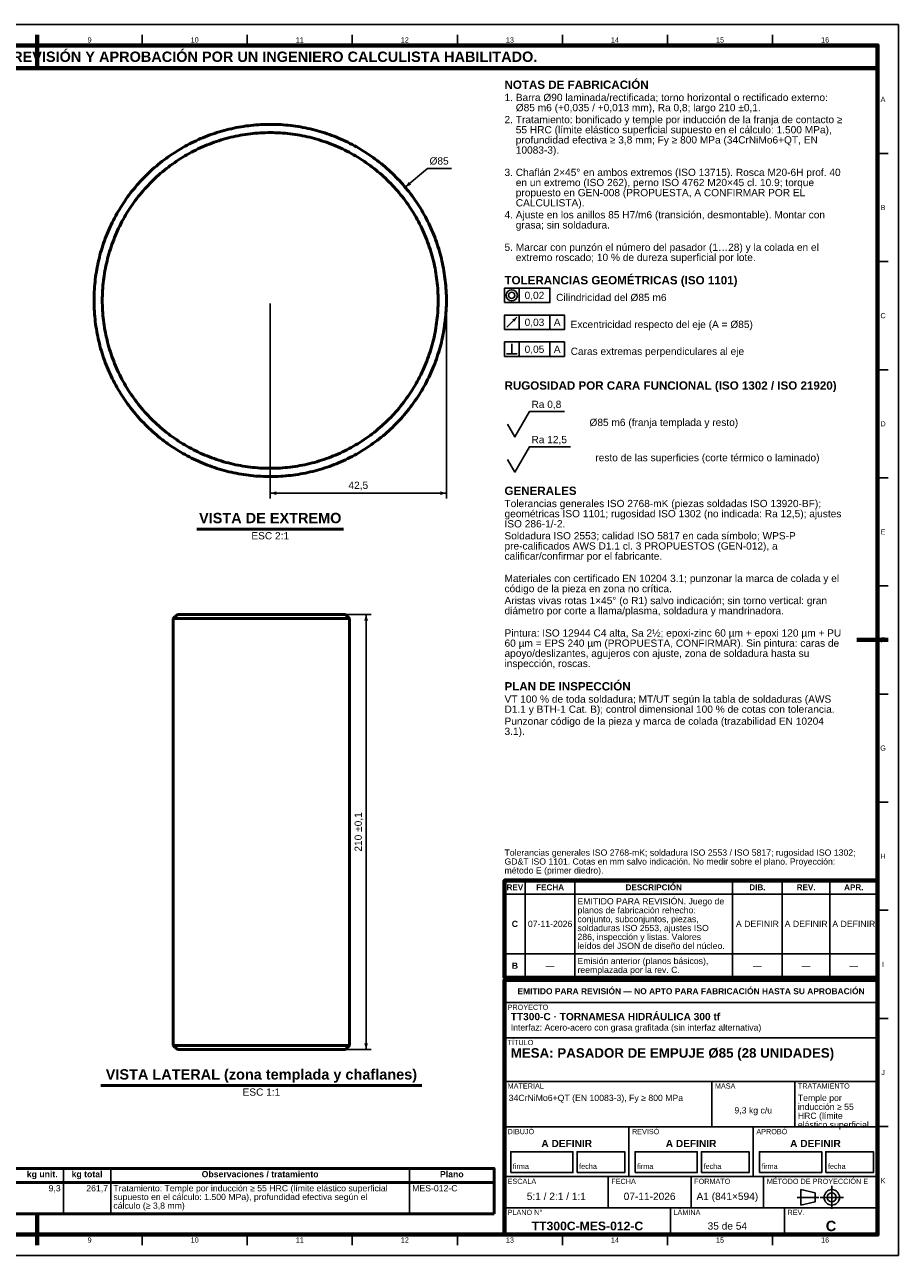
# Model space of a CAD drawing. Header units: millimetres. Extents: x 0 to 841, y 0 to 594.
# Tile 2 of 2: x 420 to 841, y 0 to 594. Entities that reach past the tile are written whole.
import ezdxf
from ezdxf.enums import TextEntityAlignment as Align

# ---------------------------------------------------------------- set-up
doc = ezdxf.new("R2010")
doc.units = ezdxf.units.MM
doc.linetypes.add('EJE', pattern=[31, 20, -4, 3, -4])
for name, color, linetype, lineweight in [('COTA', 7, 'CONTINUOUS', 25), ('EJE', 7, 'EJE', 25), ('FINA', 7, 'CONTINUOUS', 25), ('MARCO', 7, 'CONTINUOUS', 70), ('TXT', 7, 'CONTINUOUS', 25), ('VIS', 7, 'CONTINUOUS', 50)]:
    doc.layers.add(name, color=color, linetype=linetype, lineweight=lineweight)
doc.styles.add('STD', font='LiberationSans-Regular.ttf')
doc.styles.add('STDB', font='LiberationSans-Bold.ttf')

msp = doc.modelspace()

# ---------------------------------------------------------------- linework, layer by layer
at = {"layer": 'COTA'}
for p, q in [((603.09, 515.51), (613.82, 524.51)), ((613.82, 524.51), (625.43, 524.51)), ((658, 459.83), (658, 466.83)), ((537.98, 459.37), (537.98, 365.37)), ((622.98, 459.37), (622.98, 365.37)), ((652.1, 447.93), (656.9, 452.73)), ((658, 446.83), (658, 453.83)), ((672.9, 446.83), (672.9, 453.83)), ((654.5, 435.13), (654.5, 439.93)), ((658, 433.83), (658, 440.83)), ((672.9, 433.83), (672.9, 440.83)), ((651.9, 435.13), (657.1, 435.13)), ((537.98, 367.87), (622.98, 367.87)), ((535.23, 309.37), (586.73, 309.37)), ((584.23, 99.37), (584.23, 309.37)), ((535.23, 99.37), (586.73, 99.37))]:
    msp.add_line(p, q, dxfattribs=at)
for points in [[(651, 459.83), (672.9, 459.83), (672.9, 466.83), (651, 466.83)], [(651, 446.83), (679.9, 446.83), (679.9, 453.83), (651, 453.83)], [(651, 433.83), (679.9, 433.83), (679.9, 440.83), (651, 440.83)]]:
    msp.add_lwpolyline(points, close=True, dxfattribs=at)
for points in [[(659.5, 401.13), (663, 407.23), (679.99, 407.23)], [(652.5, 401.13), (656, 395.03), (659.5, 401.13)], [(659.5, 384.13), (663, 390.23), (682.82, 390.23)], [(652.5, 384.13), (656, 378.03), (659.5, 384.13)]]:
    msp.add_lwpolyline(points, dxfattribs=at)
for radius in [2.7, 1.5]:
    msp.add_circle((654.5, 463.33), radius, dxfattribs=at)
for points in [[(603.09, 515.51), (605.97, 516.75), (604.81, 518.13)], [(656.9, 452.73), (654.78, 451.74), (655.91, 450.6)], [(537.98, 367.87), (540.98, 366.97), (540.98, 368.77)], [(622.98, 367.87), (619.98, 368.77), (619.98, 366.97)], [(584.23, 309.37), (583.33, 306.37), (585.13, 306.37)], [(584.23, 99.37), (585.13, 102.37), (583.33, 102.37)]]:
    msp.add_solid(points, dxfattribs=at)
at = {"layer": 'EJE'}
for p, q in [((808.88, 22.42), (808.88, 33.58)), ((792.14, 28), (802.68, 28)), ((803.3, 28), (814.46, 28))]:
    msp.add_line(p, q, dxfattribs=at)
at = {"layer": 'FINA'}
for p, q in [((425.5, 584), (425.5, 589)), ((476.19, 584), (476.19, 589)), ((526.88, 584), (526.88, 589)), ((577.56, 584), (577.56, 589)), ((628.25, 584), (628.25, 589)), ((678.94, 584), (678.94, 589)), ((729.62, 584), (729.62, 589)), ((780.31, 584), (780.31, 589)), ((831, 531.82), (836, 531.82)), ((831, 479.64), (836, 479.64)), ((831, 427.45), (836, 427.45)), ((831, 375.27), (836, 375.27)), ((831, 323.09), (836, 323.09)), ((831, 270.91), (836, 270.91)), ((831, 218.73), (836, 218.73)), ((661, 134), (661, 180.9)), ((685, 134), (685, 180.9)), ((761, 134), (761, 180.9)), ((785, 134), (785, 180.9)), ((808, 134), (808, 180.9)), ((651, 174.4), (831, 174.4)), ((831, 166.55), (836, 166.55)), ((651, 145.6), (831, 145.6)), ((651, 134), (831, 134)), ((651, 133), (831, 133)), ((651, 122), (831, 122)), ((831, 114.36), (836, 114.36)), ((651, 105), (831, 105)), ((651, 84), (831, 84)), ((751, 62), (751, 84)), ((791, 62), (791, 84)), ((651, 62), (831, 62)), ((711, 38), (711, 62)), ((771, 38), (771, 62)), ((831, 62.18), (836, 62.18)), ((438.2, 42), (438.2, 20)), ((461.02, 42), (461.02, 20)), ((605.16, 42), (605.16, 20)), ((651, 38), (831, 38)), ((701, 23), (701, 38)), ((741, 23), (741, 38)), ((776, 23), (776, 38)), ((25, 35.2), (646, 35.2)), ((651, 23), (831, 23)), ((731, 10), (731, 23)), ((786, 10), (786, 23)), ((425.5, 10), (425.5, 5)), ((476.19, 10), (476.19, 5)), ((526.88, 10), (526.88, 5)), ((577.56, 10), (577.56, 5)), ((628.25, 10), (628.25, 5)), ((678.94, 10), (678.94, 5)), ((729.62, 10), (729.62, 5)), ((780.31, 10), (780.31, 5))]:
    msp.add_line(p, q, dxfattribs=at)
for points in [[(0, 0), (841, 0), (841, 594), (0, 594)], [(654, 40), (684, 40), (684, 50), (654, 50)], [(686, 40), (709, 40), (709, 50), (686, 50)], [(714, 40), (744, 40), (744, 50), (714, 50)], [(746, 40), (769, 40), (769, 50), (746, 50)], [(774, 40), (804, 40), (804, 50), (774, 50)], [(806, 40), (829, 40), (829, 50), (806, 50)], [(794, 24.28), (800.82, 25.83), (800.82, 30.17), (794, 31.72)]]:
    msp.add_lwpolyline(points, close=True, dxfattribs=at)
for radius in [3.72, 2.17]:
    msp.add_circle((808.88, 28), radius, dxfattribs=at)
at = {"layer": 'MARCO'}
for p, q in [((425.5, 589), (425.5, 574)), ((836, 297), (821, 297)), ((425.5, 5), (425.5, 20))]:
    msp.add_line(p, q, dxfattribs=at)
for points in [[(20, 10), (831, 10), (831, 584), (20, 584)], [(20, 573), (831, 573), (831, 584), (20, 584)], [(651, 134), (831, 134), (831, 180.9), (651, 180.9)], [(651, 10), (831, 10), (831, 133), (651, 133)]]:
    msp.add_lwpolyline(points, close=True, dxfattribs=at)
at = {"layer": 'VIS'}
for p, q in [((502.65, 350.47), (573.31, 350.47)), ((456.33, 81.97), (611.13, 81.97)), ((646, 42), (646, 20)), ((25, 20), (646, 20))]:
    msp.add_line(p, q, dxfattribs=at)
for points in [[(622.98, 460.87), (622.97, 462.07), (622.95, 463.27), (622.9, 464.47), (622.84, 465.67), (622.77, 466.87), (622.68, 468.06), (622.57, 469.26), (622.44, 470.45), (622.29, 471.64), (622.13, 472.83), (621.96, 474.02), (621.76, 475.2), (621.55, 476.39), (621.32, 477.56), (621.08, 478.74), (620.82, 479.91), (620.54, 481.08), (620.25, 482.24), (619.94, 483.4), (619.61, 484.56), (619.27, 485.71), (618.91, 486.85), (618.54, 487.99), (618.15, 489.13), (617.74, 490.26), (617.32, 491.38), (616.88, 492.5), (616.42, 493.61), (615.95, 494.71), (615.47, 495.81), (614.97, 496.9), (614.45, 497.98), (613.92, 499.06), (613.37, 500.13), (612.81, 501.19), (612.23, 502.24), (611.64, 503.28), (611.04, 504.32), (610.42, 505.35), (609.78, 506.37), (609.13, 507.37), (608.47, 508.37), (607.79, 509.36), (607.1, 510.35), (606.39, 511.32), (605.67, 512.28), (604.94, 513.23), (604.19, 514.17), (603.44, 515.1), (602.66, 516.02), (601.88, 516.92), (601.08, 517.82), (600.27, 518.71), (599.45, 519.58), (598.61, 520.44), (597.77, 521.29), (596.91, 522.13), (596.04, 522.96), (595.15, 523.77), (594.26, 524.57), (593.35, 525.36), (592.44, 526.13), (591.51, 526.9), (590.57, 527.65), (589.63, 528.38), (588.67, 529.1), (587.7, 529.81), (586.72, 530.51), (585.73, 531.19), (584.73, 531.86), (583.73, 532.51), (582.71, 533.15), (581.69, 533.77), (580.65, 534.38), (579.61, 534.98), (578.56, 535.56), (577.5, 536.12), (576.44, 536.67), (575.36, 537.21), (574.28, 537.73), (573.19, 538.23), (572.1, 538.72), (570.99, 539.2), (569.88, 539.66), (568.77, 540.1), (567.65, 540.53), (566.52, 540.94), (565.39, 541.33), (564.25, 541.71), (563.1, 542.07), (561.95, 542.42), (560.8, 542.75), (559.64, 543.06), (558.48, 543.36), (557.31, 543.64), (556.14, 543.91), (554.97, 544.16), (553.79, 544.39), (552.61, 544.6), (551.43, 544.8), (550.24, 544.98), (549.05, 545.15), (547.86, 545.29), (546.67, 545.43), (545.47, 545.54), (544.28, 545.64), (543.08, 545.72), (541.88, 545.78), (540.68, 545.83), (539.48, 545.86), (538.28, 545.87), (537.08, 545.87), (535.88, 545.84), (534.68, 545.81), (533.48, 545.75), (532.28, 545.68), (531.09, 545.59), (529.89, 545.48), (528.7, 545.36), (527.51, 545.22), (526.32, 545.07), (525.13, 544.89), (523.94, 544.7), (522.76, 544.5), (521.58, 544.27), (520.41, 544.03), (519.23, 543.78), (518.06, 543.5), (516.9, 543.21), (515.74, 542.91), (514.58, 542.59), (513.43, 542.25), (512.28, 541.89), (511.14, 541.52), (510.01, 541.14), (508.88, 540.73), (507.75, 540.31), (506.63, 539.88), (505.52, 539.43), (504.42, 538.96), (503.32, 538.48), (502.22, 537.98), (501.14, 537.47), (500.06, 536.94), (498.99, 536.4), (497.93, 535.84), (496.87, 535.27), (495.83, 534.68), (494.79, 534.08), (493.76, 533.46), (492.74, 532.83), (491.73, 532.18), (490.73, 531.52), (489.73, 530.85), (488.75, 530.16), (487.78, 529.46), (486.81, 528.74), (485.86, 528.02), (484.92, 527.27), (483.98, 526.52), (483.06, 525.75), (482.15, 524.97), (481.25, 524.17), (480.36, 523.36), (479.49, 522.54), (478.62, 521.71), (477.77, 520.87), (476.93, 520.01), (476.1, 519.14), (475.28, 518.26), (474.48, 517.37), (473.69, 516.47), (472.91, 515.56), (472.14, 514.63), (471.39, 513.7), (470.65, 512.75), (469.93, 511.8), (469.21, 510.83), (468.52, 509.86), (467.83, 508.87), (467.16, 507.88), (466.5, 506.87), (465.86, 505.86), (465.23, 504.83), (464.62, 503.8), (464.02, 502.76), (463.44, 501.71), (462.87, 500.66), (462.31, 499.59), (461.77, 498.52), (461.25, 497.44), (460.74, 496.35), (460.25, 495.26), (459.77, 494.16), (459.31, 493.05), (458.86, 491.94), (458.43, 490.82), (458.02, 489.69), (457.62, 488.56), (457.23, 487.42), (456.87, 486.28), (456.52, 485.13), (456.18, 483.98), (455.86, 482.82), (455.56, 481.66), (455.28, 480.49), (455.01, 479.32), (454.76, 478.15), (454.52, 476.97), (454.3, 475.79), (454.1, 474.61), (453.91, 473.43), (453.74, 472.24), (453.59, 471.05), (453.46, 469.85), (453.34, 468.66), (453.24, 467.46), (453.15, 466.27), (453.08, 465.07), (453.03, 463.87), (453, 462.67), (452.98, 461.47), (452.98, 460.27), (453, 459.07), (453.03, 457.87), (453.08, 456.67), (453.15, 455.47), (453.24, 454.28), (453.34, 453.08), (453.46, 451.89), (453.59, 450.69), (453.74, 449.5), (453.91, 448.31), (454.1, 447.13), (454.3, 445.95), (454.52, 444.77), (454.76, 443.59), (455.01, 442.42), (455.28, 441.25), (455.56, 440.08), (455.86, 438.92), (456.18, 437.76), (456.52, 436.61), (456.87, 435.46), (457.23, 434.32), (457.62, 433.18), (458.02, 432.05), (458.43, 430.92), (458.86, 429.8), (459.31, 428.69), (459.77, 427.58), (460.25, 426.48), (460.74, 425.39), (461.25, 424.3), (461.77, 423.22), (462.31, 422.15), (462.87, 421.08), (463.44, 420.03), (464.02, 418.98), (464.62, 417.94), (465.23, 416.91), (465.86, 415.88), (466.5, 414.87), (467.16, 413.87), (467.83, 412.87), (468.52, 411.88), (469.21, 410.91), (469.93, 409.94), (470.65, 408.99), (471.39, 408.04), (472.14, 407.11), (472.91, 406.18), (473.69, 405.27), (474.48, 404.37), (475.28, 403.48), (476.1, 402.6), (476.93, 401.73), (477.77, 400.87), (478.62, 400.03), (479.49, 399.2), (480.36, 398.38), (481.25, 397.57), (482.15, 396.77), (483.06, 395.99), (483.98, 395.22), (484.92, 394.47), (485.86, 393.73), (486.81, 393), (487.78, 392.28), (488.75, 391.58), (489.73, 390.89), (490.73, 390.22), (491.73, 389.56), (492.74, 388.91), (493.76, 388.28), (494.79, 387.66), (495.83, 387.06), (496.87, 386.47), (497.93, 385.9), (498.99, 385.34), (500.06, 384.8), (501.14, 384.27), (502.22, 383.76), (503.32, 383.26), (504.42, 382.78), (505.52, 382.31), (506.63, 381.86), (507.75, 381.43), (508.88, 381.01), (510.01, 380.61), (511.14, 380.22), (512.28, 379.85), (513.43, 379.49), (514.58, 379.15), (515.74, 378.83), (516.9, 378.53), (518.06, 378.24), (519.23, 377.96), (520.41, 377.71), (521.58, 377.47), (522.76, 377.24), (523.94, 377.04), (525.13, 376.85), (526.32, 376.67), (527.51, 376.52), (528.7, 376.38), (529.89, 376.26), (531.09, 376.15), (532.28, 376.06), (533.48, 375.99), (534.68, 375.93), (535.88, 375.9), (537.08, 375.88), (538.28, 375.87), (539.48, 375.88), (540.68, 375.91), (541.88, 375.96), (543.08, 376.02), (544.28, 376.1), (545.47, 376.2), (546.67, 376.32), (547.86, 376.45), (549.05, 376.59), (550.24, 376.76), (551.43, 376.94), (552.61, 377.14), (553.79, 377.35), (554.97, 377.59), (556.14, 377.83), (557.31, 378.1), (558.48, 378.38), (559.64, 378.68), (560.8, 378.99), (561.95, 379.32), (563.1, 379.67), (564.25, 380.03), (565.39, 380.41), (566.52, 380.8), (567.65, 381.22), (568.77, 381.64), (569.88, 382.08), (570.99, 382.54), (572.1, 383.02), (573.19, 383.51), (574.28, 384.01), (575.36, 384.53), (576.44, 385.07), (577.5, 385.62), (578.56, 386.18), (579.61, 386.76), (580.65, 387.36), (581.69, 387.97), (582.71, 388.59), (583.73, 389.23), (584.73, 389.88), (585.73, 390.55), (586.72, 391.23), (587.7, 391.93), (588.67, 392.64), (589.63, 393.36), (590.57, 394.1), (591.51, 394.84), (592.44, 395.61), (593.35, 396.38), (594.26, 397.17), (595.15, 397.97), (596.04, 398.79), (596.91, 399.61), (597.77, 400.45), (598.61, 401.3), (599.45, 402.16), (600.27, 403.03), (601.08, 403.92), (601.88, 404.82), (602.66, 405.72), (603.44, 406.64), (604.19, 407.57), (604.94, 408.51), (605.67, 409.46), (606.39, 410.42), (607.1, 411.4), (607.79, 412.38), (608.47, 413.37), (609.13, 414.37), (609.78, 415.38), (610.42, 416.39), (611.04, 417.42), (611.64, 418.46), (612.23, 419.5), (612.81, 420.55), (613.37, 421.61), (613.92, 422.68), (614.45, 423.76), (614.97, 424.84), (615.47, 425.93), (615.95, 427.03), (616.42, 428.13), (616.88, 429.25), (617.32, 430.36), (617.74, 431.49), (618.15, 432.61), (618.54, 433.75), (618.91, 434.89), (619.27, 436.03), (619.61, 437.19), (619.94, 438.34), (620.25, 439.5), (620.54, 440.66), (620.82, 441.83), (621.08, 443), (621.32, 444.18), (621.55, 445.36), (621.76, 446.54), (621.96, 447.72), (622.13, 448.91), (622.29, 450.1), (622.44, 451.29), (622.57, 452.48), (622.68, 453.68), (622.77, 454.87), (622.84, 456.07), (622.9, 457.27), (622.95, 458.47), (622.97, 459.67), (622.98, 460.87)], [(618.98, 460.87), (618.97, 462.07), (618.94, 463.27), (618.9, 464.47), (618.84, 465.67), (618.76, 466.87), (618.66, 468.06), (618.54, 469.26), (618.41, 470.45), (618.26, 471.64), (618.09, 472.83), (617.91, 474.02), (617.7, 475.2), (617.48, 476.38), (617.24, 477.55), (616.99, 478.73), (616.71, 479.9), (616.42, 481.06), (616.12, 482.22), (615.79, 483.38), (615.45, 484.53), (615.09, 485.67), (614.71, 486.81), (614.32, 487.95), (613.91, 489.07), (613.48, 490.2), (613.04, 491.31), (612.58, 492.42), (612.11, 493.52), (611.61, 494.62), (611.11, 495.71), (610.58, 496.79), (610.04, 497.86), (609.49, 498.92), (608.91, 499.98), (608.33, 501.02), (607.72, 502.06), (607.11, 503.09), (606.47, 504.11), (605.83, 505.12), (605.16, 506.12), (604.48, 507.11), (603.79, 508.09), (603.08, 509.06), (602.36, 510.02), (601.63, 510.97), (600.88, 511.91), (600.12, 512.83), (599.34, 513.75), (598.55, 514.65), (597.74, 515.54), (596.93, 516.42), (596.1, 517.29), (595.26, 518.15), (594.4, 518.99), (593.53, 519.82), (592.65, 520.64), (591.76, 521.44), (590.86, 522.23), (589.94, 523.01), (589.02, 523.77), (588.08, 524.52), (587.13, 525.25), (586.17, 525.97), (585.2, 526.68), (584.22, 527.37), (583.23, 528.05), (582.23, 528.72), (581.22, 529.36), (580.2, 530), (579.17, 530.62), (578.13, 531.22), (577.09, 531.81), (576.03, 532.38), (574.97, 532.93), (573.9, 533.47), (572.82, 534), (571.73, 534.51), (570.63, 535), (569.53, 535.47), (568.42, 535.93), (567.31, 536.38), (566.18, 536.8), (565.06, 537.21), (563.92, 537.6), (562.78, 537.98), (561.64, 538.34), (560.49, 538.68), (559.33, 539.01), (558.17, 539.31), (557.01, 539.6), (555.84, 539.88), (554.66, 540.13), (553.49, 540.37), (552.31, 540.59), (551.13, 540.8), (549.94, 540.98), (548.75, 541.15), (547.56, 541.3), (546.37, 541.44), (545.17, 541.55), (543.98, 541.65), (542.78, 541.73), (541.58, 541.79), (540.38, 541.83), (539.18, 541.86), (537.98, 541.87), (536.78, 541.86), (535.58, 541.83), (534.38, 541.79), (533.18, 541.73), (531.98, 541.65), (530.79, 541.55), (529.59, 541.44), (528.4, 541.3), (527.21, 541.15), (526.02, 540.98), (524.83, 540.8), (523.65, 540.59), (522.47, 540.37), (521.3, 540.13), (520.12, 539.88), (518.95, 539.6), (517.79, 539.31), (516.63, 539.01), (515.47, 538.68), (514.32, 538.34), (513.18, 537.98), (512.04, 537.6), (510.9, 537.21), (509.78, 536.8), (508.65, 536.38), (507.54, 535.93), (506.43, 535.47), (505.33, 535), (504.23, 534.51), (503.14, 534), (502.06, 533.47), (500.99, 532.93), (499.93, 532.38), (498.87, 531.81), (497.83, 531.22), (496.79, 530.62), (495.76, 530), (494.74, 529.36), (493.73, 528.72), (492.73, 528.05), (491.74, 527.37), (490.76, 526.68), (489.79, 525.97), (488.83, 525.25), (487.88, 524.52), (486.94, 523.77), (486.02, 523.01), (485.1, 522.23), (484.2, 521.44), (483.31, 520.64), (482.43, 519.82), (481.56, 518.99), (480.7, 518.15), (479.86, 517.29), (479.03, 516.42), (478.22, 515.54), (477.41, 514.65), (476.62, 513.75), (475.84, 512.83), (475.08, 511.91), (474.33, 510.97), (473.6, 510.02), (472.88, 509.06), (472.17, 508.09), (471.48, 507.11), (470.8, 506.12), (470.14, 505.12), (469.49, 504.11), (468.85, 503.09), (468.24, 502.06), (467.63, 501.02), (467.05, 499.98), (466.47, 498.92), (465.92, 497.86), (465.38, 496.79), (464.85, 495.71), (464.35, 494.62), (463.85, 493.52), (463.38, 492.42), (462.92, 491.31), (462.48, 490.2), (462.05, 489.07), (461.64, 487.95), (461.25, 486.81), (460.87, 485.67), (460.51, 484.53), (460.17, 483.38), (459.84, 482.22), (459.54, 481.06), (459.25, 479.9), (458.97, 478.73), (458.72, 477.55), (458.48, 476.38), (458.26, 475.2), (458.05, 474.02), (457.87, 472.83), (457.7, 471.64), (457.55, 470.45), (457.42, 469.26), (457.3, 468.06), (457.2, 466.87), (457.12, 465.67), (457.06, 464.47), (457.02, 463.27), (456.99, 462.07), (456.98, 460.87), (456.99, 459.67), (457.02, 458.47), (457.06, 457.27), (457.12, 456.07), (457.2, 454.87), (457.3, 453.68), (457.42, 452.48), (457.55, 451.29), (457.7, 450.1), (457.87, 448.91), (458.05, 447.73), (458.26, 446.54), (458.48, 445.36), (458.72, 444.19), (458.97, 443.01), (459.25, 441.84), (459.54, 440.68), (459.84, 439.52), (460.17, 438.36), (460.51, 437.21), (460.87, 436.07), (461.25, 434.93), (461.64, 433.79), (462.05, 432.67), (462.48, 431.54), (462.92, 430.43), (463.38, 429.32), (463.85, 428.22), (464.35, 427.12), (464.85, 426.04), (465.38, 424.96), (465.92, 423.88), (466.47, 422.82), (467.05, 421.76), (467.63, 420.72), (468.24, 419.68), (468.85, 418.65), (469.49, 417.63), (470.14, 416.62), (470.8, 415.62), (471.48, 414.63), (472.17, 413.65), (472.88, 412.68), (473.6, 411.72), (474.33, 410.77), (475.08, 409.83), (475.84, 408.91), (476.62, 407.99), (477.41, 407.09), (478.22, 406.2), (479.03, 405.32), (479.86, 404.45), (480.7, 403.59), (481.56, 402.75), (482.43, 401.92), (483.31, 401.11), (484.2, 400.3), (485.1, 399.51), (486.02, 398.74), (486.94, 397.97), (487.88, 397.22), (488.83, 396.49), (489.79, 395.77), (490.76, 395.06), (491.74, 394.37), (492.73, 393.69), (493.73, 393.03), (494.74, 392.38), (495.76, 391.74), (496.79, 391.13), (497.83, 390.52), (498.87, 389.94), (499.93, 389.36), (500.99, 388.81), (502.06, 388.27), (503.14, 387.74), (504.23, 387.24), (505.33, 386.74), (506.43, 386.27), (507.54, 385.81), (508.65, 385.37), (509.78, 384.94), (510.9, 384.53), (512.04, 384.14), (513.18, 383.76), (514.32, 383.4), (515.47, 383.06), (516.63, 382.74), (517.79, 382.43), (518.95, 382.14), (520.12, 381.86), (521.3, 381.61), (522.47, 381.37), (523.65, 381.15), (524.83, 380.94), (526.02, 380.76), (527.21, 380.59), (528.4, 380.44), (529.59, 380.31), (530.79, 380.19), (531.98, 380.09), (533.18, 380.01), (534.38, 379.95), (535.58, 379.91), (536.78, 379.88), (537.98, 379.87), (539.18, 379.88), (540.38, 379.91), (541.58, 379.95), (542.78, 380.01), (543.98, 380.09), (545.17, 380.19), (546.37, 380.31), (547.56, 380.44), (548.75, 380.59), (549.94, 380.76), (551.13, 380.94), (552.31, 381.15), (553.49, 381.37), (554.66, 381.61), (555.84, 381.86), (557.01, 382.14), (558.17, 382.43), (559.33, 382.74), (560.49, 383.06), (561.64, 383.4), (562.78, 383.76), (563.92, 384.14), (565.06, 384.53), (566.18, 384.94), (567.31, 385.37), (568.42, 385.81), (569.53, 386.27), (570.63, 386.74), (571.73, 387.24), (572.82, 387.74), (573.9, 388.27), (574.97, 388.81), (576.03, 389.36), (577.09, 389.94), (578.13, 390.52), (579.17, 391.13), (580.2, 391.74), (581.22, 392.38), (582.23, 393.03), (583.23, 393.69), (584.22, 394.37), (585.2, 395.06), (586.17, 395.77), (587.13, 396.49), (588.08, 397.22), (589.02, 397.97), (589.94, 398.74), (590.86, 399.51), (591.76, 400.3), (592.65, 401.11), (593.53, 401.92), (594.4, 402.75), (595.26, 403.59), (596.1, 404.45), (596.93, 405.32), (597.74, 406.2), (598.55, 407.09), (599.34, 407.99), (600.12, 408.91), (600.88, 409.83), (601.63, 410.77), (602.36, 411.72), (603.08, 412.68), (603.79, 413.65), (604.48, 414.63), (605.16, 415.62), (605.83, 416.62), (606.47, 417.63), (607.11, 418.65), (607.72, 419.68), (608.33, 420.72), (608.91, 421.76), (609.49, 422.82), (610.04, 423.88), (610.58, 424.96), (611.11, 426.04), (611.61, 427.12), (612.11, 428.22), (612.58, 429.32), (613.04, 430.43), (613.48, 431.54), (613.91, 432.67), (614.32, 433.79), (614.71, 434.93), (615.09, 436.07), (615.45, 437.21), (615.79, 438.36), (616.12, 439.52), (616.42, 440.68), (616.71, 441.84), (616.99, 443.01), (617.24, 444.19), (617.48, 445.36), (617.7, 446.54), (617.91, 447.73), (618.09, 448.91), (618.26, 450.1), (618.41, 451.29), (618.54, 452.48), (618.66, 453.68), (618.76, 454.87), (618.84, 456.07), (618.9, 457.27), (618.94, 458.47), (618.97, 459.67), (618.98, 460.87)], [(493.23, 309.37), (491.23, 307.37)], [(493.23, 309.37), (493.83, 309.37), (494.44, 309.37), (495.04, 309.37), (495.65, 309.37), (496.25, 309.37), (496.86, 309.37), (497.46, 309.37), (498.07, 309.37), (498.67, 309.37), (499.27, 309.37), (499.88, 309.37), (500.48, 309.37), (501.09, 309.37), (501.69, 309.37), (502.3, 309.37), (502.9, 309.37), (503.51, 309.37), (504.11, 309.37), (504.72, 309.37), (505.32, 309.37), (505.92, 309.37), (506.53, 309.37), (507.13, 309.37), (507.74, 309.37), (508.34, 309.37), (508.95, 309.37), (509.55, 309.37), (510.16, 309.37), (510.76, 309.37), (511.36, 309.37), (511.97, 309.37), (512.57, 309.37), (513.18, 309.37), (513.78, 309.37), (514.39, 309.37), (514.99, 309.37), (515.6, 309.37), (516.2, 309.37), (516.8, 309.37), (517.41, 309.37), (518.01, 309.37), (518.62, 309.37), (519.22, 309.37), (519.83, 309.37), (520.43, 309.37), (521.04, 309.37), (521.64, 309.37), (522.24, 309.37), (522.85, 309.37), (523.45, 309.37), (524.06, 309.37), (524.66, 309.37), (525.27, 309.37), (525.87, 309.37), (526.48, 309.37), (527.08, 309.37), (527.69, 309.37), (528.29, 309.37), (528.89, 309.37), (529.5, 309.37), (530.1, 309.37), (530.71, 309.37), (531.31, 309.37), (531.92, 309.37), (532.52, 309.37), (533.13, 309.37), (533.73, 309.37)], [(533.73, 309.37), (534.33, 309.37), (534.94, 309.37), (535.54, 309.37), (536.15, 309.37), (536.75, 309.37), (537.36, 309.37), (537.96, 309.37), (538.57, 309.37), (539.17, 309.37), (539.77, 309.37), (540.38, 309.37), (540.98, 309.37), (541.59, 309.37), (542.19, 309.37), (542.8, 309.37), (543.4, 309.37), (544.01, 309.37), (544.61, 309.37), (545.22, 309.37), (545.82, 309.37), (546.42, 309.37), (547.03, 309.37), (547.63, 309.37), (548.24, 309.37), (548.84, 309.37), (549.45, 309.37), (550.05, 309.37), (550.66, 309.37), (551.26, 309.37), (551.86, 309.37), (552.47, 309.37), (553.07, 309.37), (553.68, 309.37), (554.28, 309.37), (554.89, 309.37), (555.49, 309.37), (556.1, 309.37), (556.7, 309.37), (557.3, 309.37), (557.91, 309.37), (558.51, 309.37), (559.12, 309.37), (559.72, 309.37), (560.33, 309.37), (560.93, 309.37), (561.54, 309.37), (562.14, 309.37), (562.74, 309.37), (563.35, 309.37), (563.95, 309.37), (564.56, 309.37), (565.16, 309.37), (565.77, 309.37), (566.37, 309.37), (566.98, 309.37), (567.58, 309.37), (568.19, 309.37), (568.79, 309.37), (569.39, 309.37), (570, 309.37), (570.6, 309.37), (571.21, 309.37), (571.81, 309.37), (572.42, 309.37), (573.02, 309.37), (573.63, 309.37), (574.23, 309.37)], [(574.23, 309.37), (576.23, 307.37)], [(491.23, 307.37), (491.84, 307.37), (492.44, 307.37), (493.05, 307.37), (493.66, 307.37), (494.27, 307.37), (494.87, 307.37), (495.48, 307.37), (496.09, 307.37), (496.69, 307.37), (497.3, 307.37), (497.91, 307.37), (498.52, 307.37), (499.12, 307.37), (499.73, 307.37), (500.34, 307.37), (500.94, 307.37), (501.55, 307.37), (502.16, 307.37), (502.77, 307.37), (503.37, 307.37), (503.98, 307.37), (504.59, 307.37), (505.19, 307.37), (505.8, 307.37), (506.41, 307.37), (507.02, 307.37), (507.62, 307.37), (508.23, 307.37), (508.84, 307.37), (509.44, 307.37), (510.05, 307.37), (510.66, 307.37), (511.27, 307.37), (511.87, 307.37), (512.48, 307.37), (513.09, 307.37), (513.69, 307.37), (514.3, 307.37), (514.91, 307.37), (515.52, 307.37), (516.12, 307.37), (516.73, 307.37), (517.34, 307.37), (517.94, 307.37), (518.55, 307.37), (519.16, 307.37), (519.77, 307.37), (520.37, 307.37), (520.98, 307.37), (521.59, 307.37), (522.19, 307.37), (522.8, 307.37), (523.41, 307.37), (524.02, 307.37), (524.62, 307.37), (525.23, 307.37), (525.84, 307.37), (526.44, 307.37), (527.05, 307.37), (527.66, 307.37), (528.27, 307.37), (528.87, 307.37), (529.48, 307.37), (530.09, 307.37), (530.69, 307.37), (531.3, 307.37), (531.91, 307.37), (532.52, 307.37), (533.12, 307.37), (533.73, 307.37)], [(491.23, 307.37), (491.23, 101.37)], [(533.73, 307.37), (534.34, 307.37), (534.94, 307.37), (535.55, 307.37), (536.16, 307.37), (536.77, 307.37), (537.37, 307.37), (537.98, 307.37), (538.59, 307.37), (539.19, 307.37), (539.8, 307.37), (540.41, 307.37), (541.02, 307.37), (541.62, 307.37), (542.23, 307.37), (542.84, 307.37), (543.44, 307.37), (544.05, 307.37), (544.66, 307.37), (545.27, 307.37), (545.87, 307.37), (546.48, 307.37), (547.09, 307.37), (547.69, 307.37), (548.3, 307.37), (548.91, 307.37), (549.52, 307.37), (550.12, 307.37), (550.73, 307.37), (551.34, 307.37), (551.94, 307.37), (552.55, 307.37), (553.16, 307.37), (553.77, 307.37), (554.37, 307.37), (554.98, 307.37), (555.59, 307.37), (556.19, 307.37), (556.8, 307.37), (557.41, 307.37), (558.02, 307.37), (558.62, 307.37), (559.23, 307.37), (559.84, 307.37), (560.44, 307.37), (561.05, 307.37), (561.66, 307.37), (562.27, 307.37), (562.87, 307.37), (563.48, 307.37), (564.09, 307.37), (564.69, 307.37), (565.3, 307.37), (565.91, 307.37), (566.52, 307.37), (567.12, 307.37), (567.73, 307.37), (568.34, 307.37), (568.94, 307.37), (569.55, 307.37), (570.16, 307.37), (570.77, 307.37), (571.37, 307.37), (571.98, 307.37), (572.59, 307.37), (573.19, 307.37), (573.8, 307.37), (574.41, 307.37), (575.02, 307.37), (575.62, 307.37), (576.23, 307.37)], [(576.23, 307.37), (576.23, 101.37)], [(491.23, 101.37), (491.84, 101.37), (492.44, 101.37), (493.05, 101.37), (493.66, 101.37), (494.27, 101.37), (494.87, 101.37), (495.48, 101.37), (496.09, 101.37), (496.69, 101.37), (497.3, 101.37), (497.91, 101.37), (498.52, 101.37), (499.12, 101.37), (499.73, 101.37), (500.34, 101.37), (500.94, 101.37), (501.55, 101.37), (502.16, 101.37), (502.77, 101.37), (503.37, 101.37), (503.98, 101.37), (504.59, 101.37), (505.19, 101.37), (505.8, 101.37), (506.41, 101.37), (507.02, 101.37), (507.62, 101.37), (508.23, 101.37), (508.84, 101.37), (509.44, 101.37), (510.05, 101.37), (510.66, 101.37), (511.27, 101.37), (511.87, 101.37), (512.48, 101.37), (513.09, 101.37), (513.69, 101.37), (514.3, 101.37), (514.91, 101.37), (515.52, 101.37), (516.12, 101.37), (516.73, 101.37), (517.34, 101.37), (517.94, 101.37), (518.55, 101.37), (519.16, 101.37), (519.77, 101.37), (520.37, 101.37), (520.98, 101.37), (521.59, 101.37), (522.19, 101.37), (522.8, 101.37), (523.41, 101.37), (524.02, 101.37), (524.62, 101.37), (525.23, 101.37), (525.84, 101.37), (526.44, 101.37), (527.05, 101.37), (527.66, 101.37), (528.27, 101.37), (528.87, 101.37), (529.48, 101.37), (530.09, 101.37), (530.69, 101.37), (531.3, 101.37), (531.91, 101.37), (532.52, 101.37), (533.12, 101.37), (533.73, 101.37)], [(493.23, 99.37), (491.23, 101.37)], [(533.73, 101.37), (534.34, 101.37), (534.94, 101.37), (535.55, 101.37), (536.16, 101.37), (536.77, 101.37), (537.37, 101.37), (537.98, 101.37), (538.59, 101.37), (539.19, 101.37), (539.8, 101.37), (540.41, 101.37), (541.02, 101.37), (541.62, 101.37), (542.23, 101.37), (542.84, 101.37), (543.44, 101.37), (544.05, 101.37), (544.66, 101.37), (545.27, 101.37), (545.87, 101.37), (546.48, 101.37), (547.09, 101.37), (547.69, 101.37), (548.3, 101.37), (548.91, 101.37), (549.52, 101.37), (550.12, 101.37), (550.73, 101.37), (551.34, 101.37), (551.94, 101.37), (552.55, 101.37), (553.16, 101.37), (553.77, 101.37), (554.37, 101.37), (554.98, 101.37), (555.59, 101.37), (556.19, 101.37), (556.8, 101.37), (557.41, 101.37), (558.02, 101.37), (558.62, 101.37), (559.23, 101.37), (559.84, 101.37), (560.44, 101.37), (561.05, 101.37), (561.66, 101.37), (562.27, 101.37), (562.87, 101.37), (563.48, 101.37), (564.09, 101.37), (564.69, 101.37), (565.3, 101.37), (565.91, 101.37), (566.52, 101.37), (567.12, 101.37), (567.73, 101.37), (568.34, 101.37), (568.94, 101.37), (569.55, 101.37), (570.16, 101.37), (570.77, 101.37), (571.37, 101.37), (571.98, 101.37), (572.59, 101.37), (573.19, 101.37), (573.8, 101.37), (574.41, 101.37), (575.02, 101.37), (575.62, 101.37), (576.23, 101.37)], [(574.23, 99.37), (576.23, 101.37)], [(493.23, 99.37), (493.83, 99.37), (494.44, 99.37), (495.04, 99.37), (495.65, 99.37), (496.25, 99.37), (496.86, 99.37), (497.46, 99.37), (498.07, 99.37), (498.67, 99.37), (499.27, 99.37), (499.88, 99.37), (500.48, 99.37), (501.09, 99.37), (501.69, 99.37), (502.3, 99.37), (502.9, 99.37), (503.51, 99.37), (504.11, 99.37), (504.72, 99.37), (505.32, 99.37), (505.92, 99.37), (506.53, 99.37), (507.13, 99.37), (507.74, 99.37), (508.34, 99.37), (508.95, 99.37), (509.55, 99.37), (510.16, 99.37), (510.76, 99.37), (511.36, 99.37), (511.97, 99.37), (512.57, 99.37), (513.18, 99.37), (513.78, 99.37), (514.39, 99.37), (514.99, 99.37), (515.6, 99.37), (516.2, 99.37), (516.8, 99.37), (517.41, 99.37), (518.01, 99.37), (518.62, 99.37), (519.22, 99.37), (519.83, 99.37), (520.43, 99.37), (521.04, 99.37), (521.64, 99.37), (522.24, 99.37), (522.85, 99.37), (523.45, 99.37), (524.06, 99.37), (524.66, 99.37), (525.27, 99.37), (525.87, 99.37), (526.48, 99.37), (527.08, 99.37), (527.69, 99.37), (528.29, 99.37), (528.89, 99.37), (529.5, 99.37), (530.1, 99.37), (530.71, 99.37), (531.31, 99.37), (531.92, 99.37), (532.52, 99.37), (533.13, 99.37), (533.73, 99.37)], [(533.73, 99.37), (534.33, 99.37), (534.94, 99.37), (535.54, 99.37), (536.15, 99.37), (536.75, 99.37), (537.36, 99.37), (537.96, 99.37), (538.57, 99.37), (539.17, 99.37), (539.77, 99.37), (540.38, 99.37), (540.98, 99.37), (541.59, 99.37), (542.19, 99.37), (542.8, 99.37), (543.4, 99.37), (544.01, 99.37), (544.61, 99.37), (545.22, 99.37), (545.82, 99.37), (546.42, 99.37), (547.03, 99.37), (547.63, 99.37), (548.24, 99.37), (548.84, 99.37), (549.45, 99.37), (550.05, 99.37), (550.66, 99.37), (551.26, 99.37), (551.86, 99.37), (552.47, 99.37), (553.07, 99.37), (553.68, 99.37), (554.28, 99.37), (554.89, 99.37), (555.49, 99.37), (556.1, 99.37), (556.7, 99.37), (557.3, 99.37), (557.91, 99.37), (558.51, 99.37), (559.12, 99.37), (559.72, 99.37), (560.33, 99.37), (560.93, 99.37), (561.54, 99.37), (562.14, 99.37), (562.74, 99.37), (563.35, 99.37), (563.95, 99.37), (564.56, 99.37), (565.16, 99.37), (565.77, 99.37), (566.37, 99.37), (566.98, 99.37), (567.58, 99.37), (568.19, 99.37), (568.79, 99.37), (569.39, 99.37), (570, 99.37), (570.6, 99.37), (571.21, 99.37), (571.81, 99.37), (572.42, 99.37), (573.02, 99.37), (573.63, 99.37), (574.23, 99.37)]]:
    msp.add_lwpolyline(points, dxfattribs=at)
msp.add_lwpolyline([(25, 35.2), (646, 35.2), (646, 42), (25, 42)], close=True, dxfattribs=at)

# ---------------------------------------------------------------- texts
at = {"layer": 'TXT'}
for s, height, style, p in [('ESTOS PLANOS NO SON VÁLIDOS PARA FABRICACIÓN HASTA SU REVISIÓN Y APROBACIÓN POR UN INGENIERO CALCULISTA HABILITADO.', 5, 'STDB', (425.5, 578.5)), ('9', 2.5, 'STD', (450.84, 586.6)), ('10', 2.5, 'STD', (501.53, 586.6)), ('11', 2.5, 'STD', (552.22, 586.6)), ('12', 2.5, 'STD', (602.91, 586.6)), ('13', 2.5, 'STD', (653.59, 586.6)), ('14', 2.5, 'STD', (704.28, 586.6)), ('15', 2.5, 'STD', (754.97, 586.6)), ('16', 2.5, 'STD', (805.66, 586.6)), ('A', 2.5, 'STD', (833.6, 557.91)), ('B', 2.5, 'STD', (833.6, 505.73)), ('0,02', 3.5, 'STD', (665.45, 463.33)), ('0,03', 3.5, 'STD', (665.45, 450.33)), ('A', 3.5, 'STD', (676.4, 450.33)), ('C', 2.5, 'STD', (833.6, 453.55)), ('0,05', 3.5, 'STD', (665.45, 437.33)), ('A', 3.5, 'STD', (676.4, 437.33)), ('D', 2.5, 'STD', (833.6, 401.36)), ('E', 2.5, 'STD', (833.6, 349.18)), ('F', 2.5, 'STD', (833.6, 297)), ('G', 2.5, 'STD', (833.6, 244.82)), ('H', 2.5, 'STD', (833.6, 192.64)), ('REV', 2.8, 'STDB', (656, 177.65)), ('FECHA', 2.8, 'STDB', (673, 177.65)), ('DESCRIPCIÓN', 2.8, 'STDB', (723, 177.65)), ('DIB.', 2.8, 'STDB', (773, 177.65)), ('REV.', 2.8, 'STDB', (796.5, 177.65)), ('APR.', 2.8, 'STDB', (819.5, 177.65)), ('C', 3, 'STDB', (656, 160)), ('07-11-2026', 3, 'STD', (673, 160)), ('A DEFINIR', 3, 'STD', (773, 160)), ('A DEFINIR', 3, 'STD', (796.5, 160)), ('A DEFINIR', 3, 'STD', (819.5, 160)), ('B', 3, 'STDB', (656, 139.8)), ('—', 3, 'STD', (673, 139.8)), ('—', 3, 'STD', (773, 139.8)), ('—', 3, 'STD', (796.5, 139.8)), ('—', 3, 'STD', (819.5, 139.8)), ('I', 2.5, 'STD', (833.6, 140.45)), ('EMITIDO PARA REVISIÓN — NO APTO PARA FABRICACIÓN HASTA SU APROBACIÓN', 2.9, 'STDB', (741, 127.5)), ('J', 2.5, 'STD', (833.6, 88.27)), ('9,3 kg c/u', 3, 'STD', (771, 70)), ('A DEFINIR', 3.5, 'STDB', (681, 54)), ('A DEFINIR', 3.5, 'STDB', (741, 54)), ('A DEFINIR', 3.5, 'STDB', (801, 54)), ('kg unit.', 3, 'STDB', (427.99, 39.2)), ('kg total', 3, 'STDB', (449.61, 39.2)), ('Observaciones / tratamiento', 3, 'STDB', (533.09, 39.2)), ('Plano', 3, 'STDB', (625.58, 39.2)), ('K', 2.5, 'STD', (833.6, 36.09)), ('5:1 / 2:1 / 1:1', 3.5, 'STD', (676, 28.5)), ('07-11-2026', 3.5, 'STD', (721, 28.5)), ('A1 (841×594)', 3.5, 'STD', (758.5, 28.5)), ('TT300C-MES-012-C', 4.2, 'STDB', (691, 14.2)), ('35 de 54', 3.5, 'STD', (758.5, 14.2)), ('C', 5, 'STDB', (808.5, 14.2)), ('9', 2.5, 'STD', (450.84, 7.4)), ('10', 2.5, 'STD', (501.53, 7.4)), ('11', 2.5, 'STD', (552.22, 7.4)), ('12', 2.5, 'STD', (602.91, 7.4)), ('13', 2.5, 'STD', (653.59, 7.4)), ('14', 2.5, 'STD', (704.28, 7.4)), ('15', 2.5, 'STD', (754.97, 7.4)), ('16', 2.5, 'STD', (805.66, 7.4))]:
    msp.add_text(s, height=height, dxfattribs=dict(at, style=style)).set_placement(p, align=Align.MIDDLE_CENTER)
for s, height, style, p in [('NOTAS DE FABRICACIÓN', 4, 'STDB', (651, 567)), ('1. Barra Ø90 laminada/rectificada; torno horizontal o rectificado externo:', 3.5, 'STD', (651, 560.6)), ('    Ø85 m6 (+0,035 / +0,013 mm), Ra 0,8; largo 210 ±0,1.', 3.5, 'STD', (651, 555.7)), ('2. Tratamiento: bonificado y temple por inducción de la franja de contacto ≥', 3.5, 'STD', (651, 549.93)), ('    55 HRC (límite elástico superficial supuesto en el cálculo: 1.500 MPa),', 3.5, 'STD', (651, 545.03)), ('    10083-3).', 3.5, 'STD', (651, 535.23)), ('    profundidad efectiva ≥ 3,8 mm; Fy ≥ 800 MPa (34CrNiMo6+QT, EN', 3.5, 'STD', (651, 540.13)), ('3. Chaflán 2×45° en ambos extremos (ISO 13715). Rosca M20-6H prof. 40', 3.5, 'STD', (651, 524.45)), ('    en un extremo (ISO 262), perno ISO 4762 M20×45 cl. 10.9; torque', 3.5, 'STD', (651, 519.55)), ('    propuesto en GEN-008 (PROPUESTA, A CONFIRMAR POR EL', 3.5, 'STD', (651, 514.65)), ('    CALCULISTA).', 3.5, 'STD', (651, 509.75)), ('4. Ajuste en los anillos 85 H7/m6 (transición, desmontable). Montar con', 3.5, 'STD', (651, 503.98)), ('    grasa; sin soldadura.', 3.5, 'STD', (651, 499.08)), ('5. Marcar con punzón el número del pasador (1…28) y la colada en el', 3.5, 'STD', (651, 488.3)), ('    extremo roscado; 10 % de dureza superficial por lote.', 3.5, 'STD', (651, 483.4)), ('TOLERANCIAS GEOMÉTRICAS (ISO 1101)', 4, 'STDB', (651, 472.63)), ('RUGOSIDAD POR CARA FUNCIONAL (ISO 1302 / ISO 21920)', 4, 'STDB', (651, 421.83)), ('GENERALES', 4, 'STDB', (651, 371.03)), ('Tolerancias generales ISO 2768-mK (piezas soldadas ISO 13920-BF);', 3.5, 'STD', (651, 364.63)), ('geométricas ISO 1101; rugosidad ISO 1302 (no indicada: Ra 12,5); ajustes', 3.5, 'STD', (651, 359.73)), ('ISO 286-1/-2.', 3.5, 'STD', (651, 354.83)), ('Soldadura ISO 2553; calidad ISO 5817 en cada símbolo; WPS-P', 3.5, 'STD', (651, 349.05)), ('pre-calificados AWS D1.1 cl. 3 PROPUESTOS (GEN-012), a', 3.5, 'STD', (651, 344.15)), ('calificar/confirmar por el fabricante.', 3.5, 'STD', (651, 339.25)), ('Materiales con certificado EN 10204 3.1; punzonar la marca de colada y el', 3.5, 'STD', (651, 328.48)), ('código de la pieza en zona no crítica.', 3.5, 'STD', (651, 323.58)), ('Aristas vivas rotas 1×45° (o R1) salvo indicación; sin torno vertical: gran', 3.5, 'STD', (651, 317.8)), ('diámetro por corte a llama/plasma, soldadura y mandrinadora.', 3.5, 'STD', (651, 312.9)), ('60 µm = EPS 240 µm (PROPUESTA, CONFIRMAR). Sin pintura: caras de', 3.5, 'STD', (651, 297.23)), ('Pintura: ISO 12944 C4 alta, Sa 2½; epoxi-zinc 60 µm + epoxi 120 µm + PU', 3.5, 'STD', (651, 302.13)), ('apoyo/deslizantes, agujeros con ajuste, zona de soldadura hasta su', 3.5, 'STD', (651, 292.33)), ('inspección, roscas.', 3.5, 'STD', (651, 287.43)), ('PLAN DE INSPECCIÓN', 4, 'STDB', (651, 276.65)), ('VT 100 % de toda soldadura; MT/UT según la tabla de soldaduras (AWS', 3.5, 'STD', (651, 270.25)), ('D1.1 y BTH-1 Cat. B); control dimensional 100 % de cotas con tolerancia.', 3.5, 'STD', (651, 265.35)), ('Punzonar código de la pieza y marca de colada (trazabilidad EN 10204', 3.5, 'STD', (651, 259.58)), ('3.1).', 3.5, 'STD', (651, 254.68)), ('EMITIDO PARA REVISIÓN. Juego de', 3, 'STD', (686.2, 172.4)), ('planos de fabricación rehecho:', 3, 'STD', (686.2, 168.1)), ('conjunto, subconjuntos, piezas,', 3, 'STD', (686.2, 163.8)), ('soldaduras ISO 2553, ajustes ISO', 3, 'STD', (686.2, 159.5)), ('286, inspección y listas. Valores', 3, 'STD', (686.2, 155.2)), ('leídos del JSON de diseño del núcleo.', 3, 'STD', (686.2, 150.9)), ('Emisión anterior (planos básicos),', 3, 'STD', (686.2, 143.6)), ('reemplazada por la rev. C.', 3, 'STD', (686.2, 139.3)), ('PROYECTO', 2.5, 'STD', (652.5, 121)), ('TT300-C · TORNAMESA HIDRÁULICA 300 tf', 3.5, 'STDB', (654, 117)), ('Interfaz: Acero-acero con grasa grafitada (sin interfaz alternativa)', 3, 'STD', (654, 111.5)), ('TÍTULO', 2.5, 'STD', (652.5, 104)), ('MESA: PASADOR DE EMPUJE Ø85 (28 UNIDADES)', 4.6, 'STDB', (654, 100)), ('MATERIAL', 2.5, 'STD', (652.5, 83)), ('34CrNiMo6+QT (EN 10083-3), Fy ≥ 800 MPa', 3, 'STD', (653, 77.5)), ('MASA', 2.5, 'STD', (752.5, 83)), ('TRATAMIENTO', 2.5, 'STD', (792.5, 83)), ('Temple por', 3, 'STD', (792.5, 77.5)), ('inducción ≥ 55', 3, 'STD', (792.5, 73.2)), ('HRC (límite', 3, 'STD', (792.5, 68.9)), ('DIBUJÓ', 2.5, 'STD', (652.5, 61)), ('REVISÓ', 2.5, 'STD', (712.5, 61)), ('APROBÓ', 2.5, 'STD', (772.5, 61)), ('elástico superficial', 3, 'STD', (792.5, 64.6)), ('ESCALA', 2.5, 'STD', (652.5, 37)), ('FECHA', 2.5, 'STD', (702.5, 37)), ('FORMATO', 2.5, 'STD', (742.5, 37)), ('MÉTODO DE PROYECCIÓN E', 2.5, 'STD', (777.5, 37)), ('PLANO N°', 2.5, 'STD', (652.5, 22)), ('LÁMINA', 2.5, 'STD', (732.5, 22)), ('REV.', 2.5, 'STD', (787.5, 22))]:
    msp.add_text(s, height=height, dxfattribs=dict(at, style=style)).set_placement(p, align=Align.TOP_LEFT)
at = {"layer": 'TXT', "style": 'STD'}
for s, height, p in [('Ø85', 3.5, (614.82, 525.41)), ('Ra 0,8', 3.5, (664, 407.93)), ('Ra 12,5', 3.5, (664, 390.93)), ('Tolerancias generales ISO 2768-mK; soldadura ISO 2553 / ISO 5817; rugosidad ISO 1302;', 3, (651, 192)), ('GD&T ISO 1101. Cotas en mm salvo indicación. No medir sobre el plano. Proyección:', 3, (651, 187.7)), ('método E (primer diedro).', 3, (651, 183.4)), ('firma', 2.5, (655, 41)), ('fecha', 2.5, (687, 41)), ('firma', 2.5, (715, 41)), ('fecha', 2.5, (747, 41)), ('firma', 2.5, (775, 41)), ('fecha', 2.5, (807, 41))]:
    msp.add_text(s, height=height, dxfattribs=at).set_placement(p, align=Align.BOTTOM_LEFT)
for s, height, p in [('Cilindricidad del Ø85 m6', 3.5, (675.9, 462.33)), ('Excentricidad respecto del eje (A = Ø85)', 3.5, (682.9, 449.33)), ('Caras extremas perpendiculares al eje', 3.5, (682.9, 436.33)), ('Ø85 m6 (franja templada y resto)', 3.5, (691.99, 402.03)), ('resto de las superficies (corte térmico o laminado)', 3.5, (694.82, 385.03)), ('Tratamiento: Temple por inducción ≥ 55 HRC (límite elástico superficial', 3, (462.32, 32.4)), ('supuesto en el cálculo: 1.500 MPa), profundidad efectiva según el', 3, (462.32, 28.2)), ('MES-012-C', 3, (606.46, 32.4)), ('cálculo (≥ 3,8 mm)', 3, (462.32, 24))]:
    msp.add_text(s, height=height, dxfattribs=at).set_placement(p, align=Align.MIDDLE_LEFT)
at = {"layer": 'TXT'}
for s, height, style, p in [('42,5', 3.5, 'STD', (580.48, 368.87)), ('VISTA DE EXTREMO', 5, 'STDB', (537.98, 351.87)), ('VISTA LATERAL (zona templada y chaflanes)', 5, 'STDB', (533.73, 83.37))]:
    msp.add_text(s, height=height, dxfattribs=dict(at, style=style)).set_placement(p, align=Align.BOTTOM_CENTER)
at = {"layer": 'TXT', "style": 'STD'}
for s, p in [('ESC 2:1', (537.98, 349.07)), ('ESC 1:1', (533.73, 80.57))]:
    msp.add_text(s, height=3.5, dxfattribs=at).set_placement(p, align=Align.TOP_CENTER)
msp.add_text('210 ±0,1', height=3.5, rotation=90, dxfattribs=at).set_placement((583.23, 204.37), align=Align.BOTTOM_CENTER)
for s, p in [('9,3', (436.9, 32.4)), ('261,7', (459.72, 32.4))]:
    msp.add_text(s, height=3, dxfattribs=at).set_placement(p, align=Align.MIDDLE_RIGHT)

doc.saveas('drawing.dxf')
